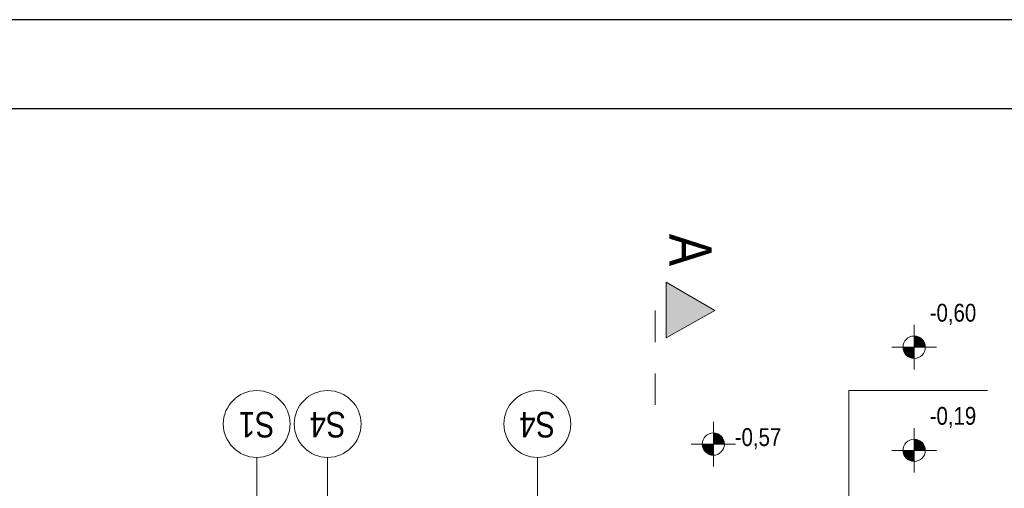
# Model space of a CAD drawing. Extents: x -558982 to 5119495, y -5290134 to 121759.
# Tile 246 of 256: x -430877 to -422030, y -3988 to 219. Entities that reach past the tile are written whole.
import ezdxf

# ---------------------------------------------------------------- set-up
doc = ezdxf.new("R2010")
doc.units = 0
doc.header["$MEASUREMENT"] = 0
doc.linetypes.add('Dashed', pattern=[564.444447, 282.222223, -282.222223])
for name, color, linetype in [('$ IE TABELA', 7, 'Continuous'), ('Arch opisy', 252, 'Continuous'), ('INWENT RZĘDNE', 252, 'Continuous')]:
    doc.layers.add(name, color=color, linetype=linetype)
for name, color, linetype, lineweight in [('Arch opisy_Nr_Pióra__1', 252, 'Continuous', 25), ('Arch opisy_Nr_Pióra__21', 252, 'Continuous', 9), ('INWENT OPISY_Nr_Pióra__21', 252, 'Continuous', 9), ('INWENT OPISY_Nr_Pióra__41', 252, 'Continuous', 15), ('INWENT RZĘDNE_Nr_Pióra__21', 252, 'Continuous', 9), ('Istniejące schody_Nr_Pióra__5', 252, 'Continuous', 13)]:
    doc.layers.add(name, color=color, linetype=linetype, lineweight=lineweight)
doc.styles.add('GENERATED_STYLE_2', font='ARIALN.TTF')
doc.styles.add('GENERATED_STYLE_5', font='ARIALN.TTF')

# ---------------------------------------------------------------- blocks, each defined once
blk = doc.blocks.new('Koty wysokościowe_4', base_point=(-415601.7, 39921.5))
at = {"layer": 'INWENT RZĘDNE_Nr_Pióra__21', "linetype": 'Continuous'}
for points in [[(-415601.7, 39921.5), (-415501.7, 39921.5), (-415509.4, 39959.8), (-415531, 39992.3), (-415563.5, 40013.9), (-415601.7, 40021.5)], [(-415601.7, 39921.5), (-415701.7, 39921.5), (-415694.1, 39883.3), (-415672.5, 39850.8), (-415640, 39829.2), (-415601.7, 39821.5)]]:
    blk.add_hatch(color=256, dxfattribs=at).paths.add_polyline_path(points, flags=0)
for p, q in [((-415601.7, 39721.5), (-415601.7, 40121.5)), ((-415801.7, 39921.5), (-415401.7, 39921.5))]:
    blk.add_line(p, q, dxfattribs=at)
blk.add_circle((-415601.7, 39921.5), 100, dxfattribs=at)
at = {"layer": 'INWENT RZĘDNE_Nr_Pióra__21', "insert": (-415409.6, 39874.6), "char_height": 160, "attachment_point": 7, "style": 'GENERATED_STYLE_2'}
blk.add_mtext('{-0,57}', dxfattribs=at)
blk = doc.blocks.new('Koty wysokościowe_12', base_point=(-413797.6, 39865.3))
at = {"layer": 'INWENT RZĘDNE_Nr_Pióra__21', "linetype": 'Continuous'}
for points in [[(-413797.6, 39865.3), (-413697.6, 39865.3), (-413705.2, 39903.5), (-413726.9, 39936), (-413759.3, 39957.6), (-413797.6, 39965.3)], [(-413797.6, 39865.3), (-413897.6, 39865.3), (-413890, 39827), (-413868.3, 39794.5), (-413835.8, 39772.9), (-413797.6, 39765.3)]]:
    blk.add_hatch(color=256, dxfattribs=at).paths.add_polyline_path(points, flags=0)
for p, q in [((-413797.6, 39665.3), (-413797.6, 40065.3)), ((-413997.6, 39865.3), (-413597.6, 39865.3))]:
    blk.add_line(p, q, dxfattribs=at)
blk.add_circle((-413797.6, 39865.3), 100, dxfattribs=at)
at = {"layer": 'INWENT RZĘDNE_Nr_Pióra__21', "insert": (-413657.9, 40065.3), "char_height": 160, "attachment_point": 7, "style": 'GENERATED_STYLE_2'}
blk.add_mtext('{-0,19}', dxfattribs=at)
blk = doc.blocks.new('Koty wysokościowe_13', base_point=(-413797.6, 40791.5))
at = {"layer": 'INWENT RZĘDNE_Nr_Pióra__21', "linetype": 'Continuous'}
for points in [[(-413797.6, 40791.5), (-413697.6, 40791.5), (-413705.2, 40829.8), (-413726.9, 40862.2), (-413759.3, 40883.9), (-413797.6, 40891.5)], [(-413797.6, 40791.5), (-413897.6, 40791.5), (-413890, 40753.2), (-413868.3, 40720.8), (-413835.8, 40699.1), (-413797.6, 40691.5)]]:
    blk.add_hatch(color=256, dxfattribs=at).paths.add_polyline_path(points, flags=0)
for p, q in [((-413797.6, 40591.5), (-413797.6, 40991.5)), ((-413997.6, 40791.5), (-413597.6, 40791.5))]:
    blk.add_line(p, q, dxfattribs=at)
blk.add_circle((-413797.6, 40791.5), 100, dxfattribs=at)
at = {"layer": 'INWENT RZĘDNE_Nr_Pióra__21', "insert": (-413657.9, 40991.5), "char_height": 160, "attachment_point": 7, "style": 'GENERATED_STYLE_2'}
blk.add_mtext('{-0,60}', dxfattribs=at)
blk = doc.blocks.new('Linia_57', base_point=(-419067.4, 37292.6))
at = {"layer": 'Arch opisy_Nr_Pióra__21', "linetype": 'Continuous'}
blk.add_line((-419067.4, 37292.6), (-419067.4, 39802.4), dxfattribs=at)
blk.add_circle((-419067.4, 40102.4), 300, dxfattribs=at)
blk = doc.blocks.new('Linia_59', base_point=(-417183.4, 37292.6))
at = {"layer": 'Arch opisy_Nr_Pióra__21', "linetype": 'Continuous'}
blk.add_line((-417183.4, 37292.6), (-417183.4, 39802.4), dxfattribs=at)
blk.add_circle((-417183.4, 40102.4), 300, dxfattribs=at)
blk = doc.blocks.new('Linia_67', base_point=(-419704.9, 37292.6))
at = {"layer": 'Arch opisy_Nr_Pióra__21', "linetype": 'Continuous'}
blk.add_line((-419704.9, 37292.6), (-419704.9, 39802.4), dxfattribs=at)
blk.add_circle((-419704.9, 40102.4), 300, dxfattribs=at)
blk = doc.blocks.new('a3eee')
at = {"layer": '$ IE TABELA'}
for p, q in [((23930.76, 4176.8), (19730.76, 4176.8)), ((23840.76, 4096.8), (19890.76, 4096.8))]:
    blk.add_line(p, q, dxfattribs=at)

msp = doc.modelspace()

# ---------------------------------------------------------------- hatches: boundary and pattern name
at = {"layer": 'INWENT OPISY_Nr_Pióra__21', "linetype": 'Continuous'}
msp.add_hatch(color=256, dxfattribs=at).paths.add_polyline_path([(-424631.3, -2393.1), (-425067.5, -2637.4), (-425067.5, -2137.4)], flags=0)

# ---------------------------------------------------------------- linework, layer by layer
at = {"layer": 'INWENT OPISY_Nr_Pióra__41', "linetype": 'Continuous'}
for p, q in [((-425067.5, -2637.4), (-425067.5, -2137.4)), ((-424631.3, -2393.1), (-425067.5, -2137.4)), ((-425067.5, -2637.4), (-424631.3, -2393.1))]:
    msp.add_line(p, q, dxfattribs=at)
at = {"layer": 'INWENT OPISY_Nr_Pióra__41', "linetype": 'Dashed'}
msp.add_line((-425167.5, -2393.1), (-425167.5, -3493.1), dxfattribs=at)
at = {"layer": 'Istniejące schody_Nr_Pióra__5', "linetype": 'Continuous'}
for p, q in [((-423427.5, -4090.6), (-423427.5, -3110.6)), ((-423427.5, -3110.6), (-422182, -3110.6))]:
    msp.add_line(p, q, dxfattribs=at)

# ---------------------------------------------------------------- block references
at = {"layer": '$ IE TABELA', "transparency": 33554687, "xscale": 10, "yscale": 10, "zscale": 10}
msp.add_blockref('a3eee', (-641551, -41549.1), dxfattribs=at)
at = {"layer": 'Arch opisy', "linetype": 'Continuous'}
for name, p in [('Linia_67', (-428747.5, -6220.6)), ('Linia_57', (-428110, -6220.6)), ('Linia_59', (-426226, -6220.6))]:
    msp.add_blockref(name, p, dxfattribs=at)
at = {"layer": 'INWENT RZĘDNE'}
for name, p in [('Koty wysokościowe_13', (-422840.2, -2721.7)), ('Koty wysokościowe_12', (-422840.2, -3647.9)), ('Koty wysokościowe_4', (-424644.3, -3591.6))]:
    msp.add_blockref(name, p, dxfattribs=at)

# ---------------------------------------------------------------- texts
at = {"layer": 'Arch opisy_Nr_Pióra__1', "linetype": 'Continuous', "char_height": 230, "attachment_point": 2, "rotation": 180, "style": 'GENERATED_STYLE_5'}
for s, insert in [('{S1}', (-428747.5, -3532.1)), ('{S4}', (-428110, -3532.1)), ('{S4}', (-426226, -3532.1))]:
    msp.add_mtext(s, dxfattribs=dict(at, insert=insert))
at = {"layer": 'INWENT OPISY_Nr_Pióra__21', "linetype": 'Continuous', "insert": (-424660.5, -1848.8), "char_height": 380, "attachment_point": 2, "rotation": 270, "style": 'GENERATED_STYLE_5'}
msp.add_mtext('{A}', dxfattribs=at)

doc.saveas('drawing.dxf')
